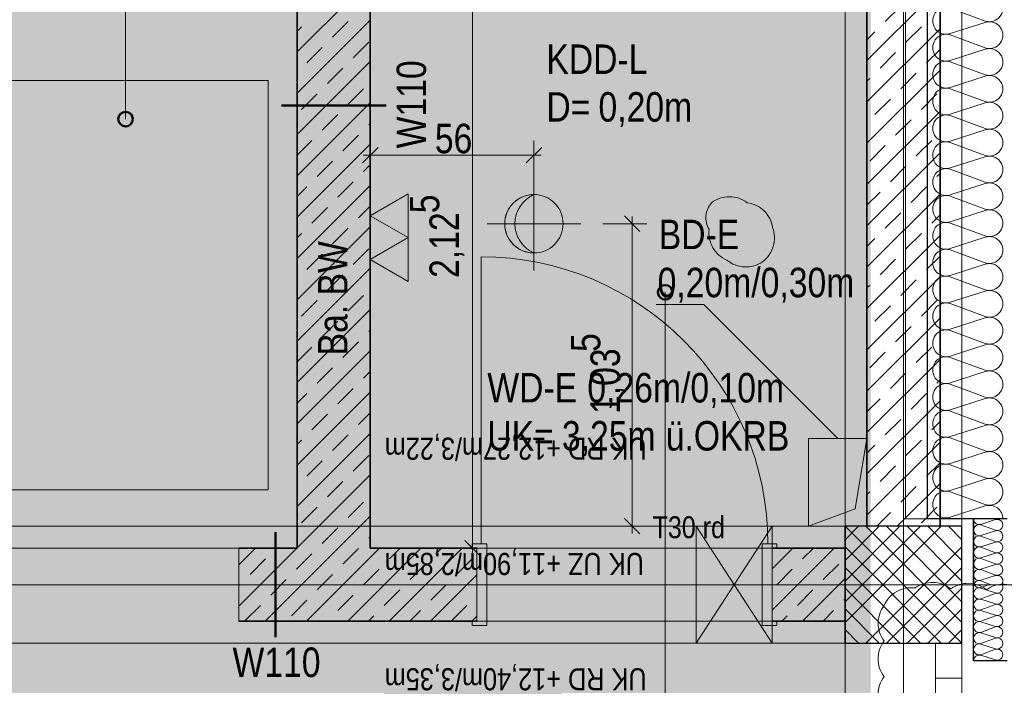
# Model space of a CAD drawing. Extents: x -743 to 300, y 62 to 1112.
# Tile 90 of 179: x -669 to -602, y 828 to 874. Entities that reach past the tile are written whole.
import ezdxf
from ezdxf.lldxf.tags import DXFTag

# ---------------------------------------------------------------- set-up
doc = ezdxf.new("R2010")
doc.units = 0
doc.layers.get('0').update_dxf_attribs({"lineweight": 13})
for name, color, linetype, lineweight, true_color in [('00 -Bauelemente -Stahlbeton', 7, 'Continuous', 9, 0xff7fe6), ('30 -33 Aussenwände- 3 Aussenstützen', 7, 'Continuous', 50, 0x0000dd), ('30 -33 Aussenwände- 7 Fassade_ Elemente', 7, 'Continuous', 9, 0x00aacc), ('30 -34 Innenwände- 1 tragend', 7, 'Continuous', 13, 0xdd0806), ('30 -34 Innenwände- 11 Durchbruch', 4, 'Continuous', 9, 0x00ffff), ('30 -34 Innenwände- 4 Türen_Fenster', 9, 'Continuous', 15, 0x808080), ('30 -35 Decken- 1 Konstruktion-Träger- Stahlbeton', 7, 'Continuous', 13, 0x33aa00), ('30 -35 Decken- 11 Bodendurchbruch', 7, 'Continuous', 15, 0x599559), ('30 -35 Decken- 11 Durchbruch', 5, 'Continuous', 15, 0x0000ff), ('60- 61 allgemeine Ausstattung- 1 Möbel', 9, 'Continuous', 9, 0x808080), ('70 -72 Beschriftung- 2 Beschriftung Bauteile', 7, 'Continuous', 9, 0x9999ff), ('70 -75 Raumstempel-2 Verweislinie', 3, 'Continuous', 9, 0x00ff00), ('70 -76 Bemaßung- 2 Allgemein', 9, 'Continuous', 5, 0x808080), ('70 -77 Revision- 2 Wolken', 7, 'Continuous', 18, 0x944cff), ('iwb_Layout BA_Markierung', 7, 'Continuous', 9, 0xbadcdc)]:
    doc.layers.add(name, color=color, linetype=linetype, lineweight=lineweight, true_color=true_color)
for name, color, linetype, lineweight in [('70 -71 Achsen- 1 Gebäudeachsen', 7, 'STRICHPUNKT2-A06CPV7LL0', 18), ('70 -75 Raumstempel- 3 Wandstempel', 7, 'Continuous', 50), ('Keine-A06CPV7KL0', 7, 'Continuous', 9)]:
    doc.layers.add(name, color=color, linetype=linetype, lineweight=lineweight)
doc.styles.get("Standard").update_dxf_attribs({"font": 'ARIALN.TTF'})
tags = doc.linetypes.add('fein_strichliert-A06CPV7JL0', pattern=[4, 1, -2, 1]).pattern_tags.tags
tags[8:9] = [DXFTag(74, 4), DXFTag(75, 0), DXFTag(340, '0'), DXFTag(46, 0.0), DXFTag(50, 0.0), DXFTag(44, 0.0), DXFTag(45, 0.0)]
tags[6:7] = [DXFTag(74, 4), DXFTag(75, 0), DXFTag(340, '0'), DXFTag(46, 0.0), DXFTag(50, 0.0), DXFTag(44, 0.0), DXFTag(45, 0.0)]
tags[4:5] = [DXFTag(74, 4), DXFTag(75, 0), DXFTag(340, '0'), DXFTag(46, 0.0), DXFTag(50, 0.0), DXFTag(44, 0.0), DXFTag(45, 0.0)]
tags = doc.linetypes.add('grob-A06CPV7GL0', pattern=[14, 3, -8, 3]).pattern_tags.tags
tags[8:9] = [DXFTag(74, 4), DXFTag(75, 0), DXFTag(340, '0'), DXFTag(46, 0.0), DXFTag(50, 0.0), DXFTag(44, 0.0), DXFTag(45, 0.0)]
tags[6:7] = [DXFTag(74, 4), DXFTag(75, 0), DXFTag(340, '0'), DXFTag(46, 0.0), DXFTag(50, 0.0), DXFTag(44, 0.0), DXFTag(45, 0.0)]
tags[4:5] = [DXFTag(74, 4), DXFTag(75, 0), DXFTag(340, '0'), DXFTag(46, 0.0), DXFTag(50, 0.0), DXFTag(44, 0.0), DXFTag(45, 0.0)]
tags = doc.linetypes.add('STRICHPUNKT2-A06CPV7LL0', pattern=[12.7, 6.35, -3.175, 0, -3.175]).pattern_tags.tags
tags[10:11] = [DXFTag(74, 4), DXFTag(75, 0), DXFTag(340, '0'), DXFTag(46, 0.0), DXFTag(50, 0.0), DXFTag(44, 0.0), DXFTag(45, 0.0)]
tags[8:9] = [DXFTag(74, 4), DXFTag(75, 0), DXFTag(340, '0'), DXFTag(46, 0.0), DXFTag(50, 0.0), DXFTag(44, 0.0), DXFTag(45, 0.0)]
tags[6:7] = [DXFTag(74, 4), DXFTag(75, 0), DXFTag(340, '0'), DXFTag(46, 0.0), DXFTag(50, 0.0), DXFTag(44, 0.0), DXFTag(45, 0.0)]
tags[4:5] = [DXFTag(74, 4), DXFTag(75, 0), DXFTag(340, '0'), DXFTag(46, 0.0), DXFTag(50, 0.0), DXFTag(44, 0.0), DXFTag(45, 0.0)]

# ---------------------------------------------------------------- blocks, each defined once
blk = doc.blocks.new('Polygon-A06CPV78L0')
at = {"color": 0, "linetype": 'ByBlock', "lineweight": -2, "ltscale": 0.13}
blk.add_solid([(-611.222, 86.203), (-682.362, 86.014), (-611.055, 1083.814), (-682.362, 1083.814)], dxfattribs=at)
blk = doc.blocks.new('Referenz-A06CPV7ML0')
at = {"layer": '30 -35 Decken- 11 Durchbruch', "linetype": 'Continuous', "ltscale": 0.15}
blk.add_hatch(color=0, dxfattribs=at).paths.add_polyline_path([(-634.152, 861.612), (-634.339, 861.518), (-634.517, 861.406), (-634.683, 861.278), (-634.836, 861.134), (-634.974, 860.977), (-635.097, 860.807), (-635.203, 860.626), (-635.291, 860.435), (-635.36, 860.237), (-635.41, 860.033), (-635.44, 859.826), (-635.45, 859.616), (-635.44, 859.407), (-635.41, 859.199), (-635.36, 858.995), (-635.291, 858.797), (-635.203, 858.607), (-635.097, 858.426), (-634.974, 858.256), (-634.836, 858.098), (-634.683, 857.954), (-634.517, 857.826), (-634.339, 857.715), (-634.152, 857.62), (-634.354, 857.63), (-634.554, 857.66), (-634.75, 857.711), (-634.94, 857.781), (-635.122, 857.87), (-635.294, 857.977), (-635.454, 858.1), (-635.601, 858.24), (-635.733, 858.393), (-635.849, 858.559), (-635.947, 858.736), (-636.027, 858.922), (-636.088, 859.115), (-636.129, 859.314), (-636.149, 859.515), (-636.149, 859.717), (-636.129, 859.919), (-636.088, 860.117), (-636.027, 860.31), (-635.947, 860.496), (-635.849, 860.673), (-635.733, 860.839), (-635.601, 860.993), (-635.454, 861.132), (-635.294, 861.256), (-635.122, 861.363), (-634.94, 861.452), (-634.75, 861.522), (-634.554, 861.572), (-634.354, 861.602)])
at = {"layer": '00 -Bauelemente -Stahlbeton', "color": 0, "linetype": 'Continuous', "ltscale": 0.13}
blk.add_line((-654.352, 832.412), (-654.352, 837.412), dxfattribs=at)
at = {"layer": '30 -33 Aussenwände- 3 Aussenstützen', "color": 0, "lineweight": 9}
for p, q in [((-612.852, 838.912), (-604.852, 830.912)), ((-606.266, 838.912), (-612.852, 832.326)), ((-607.68, 838.912), (-612.852, 833.741)), ((-609.095, 838.912), (-612.852, 835.155)), ((-610.509, 838.912), (-612.852, 836.569)), ((-611.923, 838.912), (-612.852, 837.983)), ((-611.438, 838.912), (-604.852, 832.326)), ((-610.023, 838.912), (-604.852, 833.741)), ((-608.609, 838.912), (-604.852, 835.155)), ((-607.195, 838.912), (-604.852, 836.569)), ((-605.781, 838.912), (-604.852, 837.983)), ((-612.852, 837.498), (-606.266, 830.912)), ((-604.852, 837.498), (-611.438, 830.912)), ((-612.852, 836.084), (-607.68, 830.912)), ((-604.852, 836.084), (-610.023, 830.912)), ((-608.852, 835.912), (-608.852, 833.912)), ((-612.852, 834.669), (-609.095, 830.912)), ((-609.852, 834.912), (-607.852, 834.912)), ((-604.852, 834.669), (-608.609, 830.912)), ((-612.852, 833.255), (-610.509, 830.912)), ((-604.852, 833.255), (-607.195, 830.912)), ((-612.852, 831.841), (-611.923, 830.912)), ((-604.852, 831.841), (-605.781, 830.912))]:
    blk.add_line(p, q, dxfattribs=at)
at = {"layer": '30 -33 Aussenwände- 3 Aussenstützen', "color": 0, "linetype": 'Continuous', "lineweight": 25, "ltscale": 0.25}
for p, q in [((-604.852, 838.912), (-612.852, 838.912)), ((-612.852, 838.912), (-612.852, 830.912)), ((-604.852, 830.912), (-604.852, 838.912)), ((-612.852, 830.912), (-604.852, 830.912))]:
    blk.add_line(p, q, dxfattribs=at)
at = {"layer": '30 -33 Aussenwände- 7 Fassade_ Elemente', "color": 0, "linetype": 'Continuous', "ltscale": 0.13}
for p, q in [((-608.712, 995.412), (-608.712, 839.412)), ((-605.652, 874.37), (-603.252, 873.483)), ((-603.252, 873.393), (-605.652, 872.621)), ((-605.652, 872.531), (-603.252, 871.644)), ((-603.252, 871.554), (-605.652, 870.783)), ((-605.652, 870.693), (-603.252, 869.806)), ((-603.252, 869.716), (-605.652, 868.944)), ((-605.652, 868.854), (-603.252, 867.967)), ((-603.252, 867.877), (-605.652, 867.106)), ((-605.652, 867.016), (-603.252, 866.129)), ((-603.252, 866.039), (-605.652, 865.267)), ((-605.652, 865.177), (-603.252, 864.29)), ((-603.252, 864.2), (-605.652, 863.429)), ((-605.652, 863.339), (-603.252, 862.451)), ((-603.252, 862.361), (-605.652, 861.59)), ((-605.652, 861.5), (-603.252, 860.613)), ((-603.252, 860.523), (-605.652, 859.752)), ((-605.652, 859.662), (-603.252, 858.774)), ((-603.252, 858.684), (-605.652, 857.913)), ((-605.652, 857.823), (-603.252, 856.936)), ((-603.252, 856.846), (-605.652, 856.075)), ((-605.652, 855.985), (-603.252, 855.097)), ((-603.252, 855.007), (-605.652, 854.236)), ((-605.652, 854.146), (-603.252, 853.259)), ((-603.252, 853.169), (-605.652, 852.398)), ((-605.652, 852.308), (-603.252, 851.42)), ((-603.252, 851.33), (-605.652, 850.559)), ((-605.652, 850.469), (-603.252, 849.582)), ((-603.252, 849.492), (-605.652, 848.72)), ((-605.652, 848.63), (-603.252, 847.743)), ((-603.252, 847.653), (-605.652, 846.882)), ((-605.652, 846.792), (-603.252, 845.905)), ((-603.252, 845.815), (-605.652, 845.043)), ((-605.652, 844.953), (-603.252, 844.066)), ((-603.252, 843.976), (-605.652, 843.205)), ((-605.652, 843.115), (-603.252, 842.228)), ((-605.652, 843.115), (-603.252, 842.228)), ((-603.252, 842.138), (-605.652, 841.366)), ((-603.252, 842.138), (-605.652, 841.366)), ((-605.652, 841.276), (-603.252, 840.389)), ((-603.252, 840.299), (-605.652, 839.528)), ((-608.712, 839.412), (-601.752, 839.412)), ((-603.552, 839.042), (-602.552, 839.364)), ((-602.552, 838.635), (-603.552, 839.005)), ((-603.552, 838.276), (-602.552, 838.598)), ((-603.552, 838.276), (-602.552, 838.598)), ((-602.552, 837.869), (-603.552, 838.239)), ((-602.552, 837.869), (-603.552, 838.239)), ((-603.552, 837.51), (-602.552, 837.832)), ((-602.552, 837.103), (-603.552, 837.473)), ((-603.552, 836.744), (-602.552, 837.066)), ((-603.552, 836.744), (-602.552, 837.066)), ((-602.552, 836.337), (-603.552, 836.707)), ((-602.552, 836.337), (-603.552, 836.707)), ((-608.852, 833.912), (-608.852, 835.912)), ((-608.852, 833.912), (-608.852, 835.912)), ((-603.552, 835.978), (-602.552, 836.3)), ((-603.552, 835.978), (-602.552, 836.3)), ((-602.552, 835.571), (-603.552, 835.941)), ((-603.552, 835.212), (-602.552, 835.534)), ((-603.552, 835.175), (-602.841, 834.912)), ((-607.852, 834.912), (-609.852, 834.912)), ((-607.852, 834.912), (-609.852, 834.912)), ((-603.552, 834.716), (-603.02, 834.912)), ((-603.552, 834.678), (-602.552, 834.357)), ((-602.552, 834.319), (-603.552, 833.949)), ((-603.552, 833.912), (-602.552, 833.591)), ((-602.552, 833.553), (-603.552, 833.183)), ((-603.552, 833.146), (-602.552, 832.825)), ((-602.552, 832.787), (-603.552, 832.417)), ((-603.552, 832.38), (-602.552, 832.058)), ((-602.552, 832.021), (-603.552, 831.651)), ((-603.552, 831.614), (-602.552, 831.292)), ((-602.552, 831.255), (-603.552, 830.885)), ((-603.552, 830.848), (-602.552, 830.526)), ((-602.552, 830.489), (-603.552, 830.119)), ((-603.552, 830.082), (-602.552, 829.76))]:
    blk.add_line(p, q, dxfattribs=at)
at = {"layer": '30 -33 Aussenwände- 7 Fassade_ Elemente', "color": 0, "linetype": 'Continuous', "lineweight": 25, "ltscale": 0.25}
for p, q in [((-607.212, 839.412), (-607.212, 995.412)), ((-604.052, 839.412), (-607.212, 839.412)), ((-604.052, 834.912), (-604.052, 839.412)), ((-601.752, 839.412), (-604.052, 839.412)), ((-604.052, 839.412), (-604.052, 834.912)), ((-604.052, 829.712), (-604.052, 834.912)), ((-601.752, 829.712), (-604.052, 829.712))]:
    blk.add_line(p, q, dxfattribs=at)
at = {"layer": '30 -33 Aussenwände- 7 Fassade_ Elemente', "color": 0, "linetype": 'Continuous', "lineweight": 18, "ltscale": 0.18}
for p, q in [((-606.652, 830.912), (-606.652, 828.512)), ((-604.852, 830.912), (-606.652, 830.912)), ((-604.852, 828.512), (-604.852, 830.912)), ((-606.652, 828.512), (-606.652, 826.837)), ((-604.852, 828.512), (-606.652, 828.512)), ((-604.852, 826.837), (-604.852, 828.512))]:
    blk.add_line(p, q, dxfattribs=at)
at = {"layer": '30 -33 Aussenwände- 7 Fassade_ Elemente', "color": 0, "linetype": 'Continuous', "ltscale": 0.13}
for centre, major_axis, end_param in [((-602.97, 874.357), (-0.282, -0.874), 3.764652), ((-605.934, 873.496), (0.282, 0.874), 3.765224), ((-602.97, 872.518), (-0.282, -0.874), 3.764652), ((-605.934, 871.657), (0.282, 0.874), 3.765224), ((-602.97, 870.68), (-0.282, -0.874), 3.764652), ((-605.934, 869.819), (0.282, 0.874), 3.765224), ((-602.97, 868.841), (-0.282, -0.874), 3.764652), ((-605.934, 867.98), (0.282, 0.874), 3.765224), ((-602.97, 867.003), (-0.282, -0.874), 3.764652), ((-605.934, 866.141), (0.282, 0.874), 3.765224), ((-602.97, 865.164), (-0.282, -0.874), 3.764652), ((-605.934, 864.303), (0.282, 0.874), 3.765224), ((-602.97, 863.326), (-0.282, -0.874), 3.764652), ((-605.934, 862.464), (0.282, 0.874), 3.765224), ((-602.97, 861.487), (-0.282, -0.874), 3.764652), ((-605.934, 860.626), (0.282, 0.874), 3.765224), ((-602.97, 859.649), (-0.282, -0.874), 3.764652), ((-605.934, 858.787), (0.282, 0.874), 3.765224), ((-602.97, 857.81), (-0.282, -0.874), 3.764652), ((-605.934, 856.949), (0.282, 0.874), 3.765224), ((-602.97, 855.972), (-0.282, -0.874), 3.764652), ((-605.934, 855.11), (0.282, 0.874), 3.765224), ((-602.97, 854.133), (-0.282, -0.874), 3.764652), ((-605.934, 853.272), (0.282, 0.874), 3.765224), ((-602.97, 852.295), (-0.282, -0.874), 3.764652), ((-605.934, 851.433), (0.282, 0.874), 3.765224), ((-602.97, 850.456), (-0.282, -0.874), 3.764652), ((-605.934, 849.595), (0.282, 0.874), 3.765224), ((-602.97, 848.618), (-0.282, -0.874), 3.764652), ((-605.934, 847.756), (0.282, 0.874), 3.765224), ((-602.97, 846.779), (-0.282, -0.874), 3.764652), ((-605.934, 845.918), (0.282, 0.874), 3.765224), ((-602.97, 844.94), (-0.282, -0.874), 3.764652), ((-605.934, 844.079), (0.282, 0.874), 3.765224), ((-602.97, 843.102), (-0.282, -0.874), 3.764652), ((-602.97, 843.102), (-0.282, -0.874), 3.764652), ((-605.934, 842.241), (0.282, 0.874), 3.765224), ((-605.934, 842.241), (0.282, 0.874), 3.765224), ((-602.97, 841.263), (-0.282, -0.874), 3.764652), ((-602.97, 841.263), (-0.282, -0.874), 3.764652), ((-605.934, 840.402), (0.282, 0.874), 3.765224), ((-602.97, 839.425), (0.918, -0.013), 1.896254), ((-603.669, 839.407), (-0.383, 0.005), 1.896254), ((-602.434, 839), (-0.117, -0.364), 3.765224), ((-603.669, 838.641), (0.117, 0.364), 3.764652), ((-603.669, 838.641), (0.117, 0.364), 3.764652), ((-602.434, 838.234), (-0.117, -0.364), 3.765224), ((-602.434, 838.234), (-0.117, -0.364), 3.765224), ((-603.669, 837.875), (0.117, 0.364), 3.764652), ((-603.669, 837.875), (0.117, 0.364), 3.764652), ((-602.434, 837.467), (-0.117, -0.364), 3.765224), ((-603.669, 837.109), (0.117, 0.364), 3.764652), ((-603.669, 837.109), (-0.31, 0.225), 1.254884), ((-603.669, 837.109), (0.117, 0.364), 1.254884), ((-603.669, 836.343), (0.117, 0.364), 3.764652), ((-603.669, 836.343), (-0.31, 0.225), 1.254884), ((-603.669, 837.109), (-0.31, -0.225), 1.254884), ((-603.669, 836.343), (0.117, 0.364), 1.254884), ((-602.434, 836.701), (-0.117, -0.364), 3.765224), ((-602.434, 836.701), (0.31, 0.225), 1.255075), ((-602.434, 836.701), (0.31, -0.225), 1.255075), ((-603.669, 836.343), (-0.31, -0.225), 1.254884), ((-603.669, 835.576), (0.117, 0.364), 1.254884), ((-602.434, 836.701), (-0.117, -0.364), 1.255075), ((-602.434, 835.935), (-0.117, -0.364), 3.765224), ((-602.434, 835.935), (0.31, 0.225), 1.255075), ((-602.434, 835.935), (0.31, -0.225), 1.255075), ((-603.669, 835.576), (-0.31, 0.225), 1.254884), ((-603.669, 834.81), (0.117, 0.364), 1.613483), ((-603.669, 835.576), (-0.31, -0.225), 1.254884), ((-602.434, 835.935), (-0.117, -0.364), 1.255075), ((-602.434, 835.169), (0.283, -0.257), 2.619647), ((-603.669, 834.314), (-0.31, 0.225), 1.254884), ((-603.669, 835.08), (-0.344, -0.168), 1.428714), ((-603.669, 834.314), (0.117, 0.364), 1.254884), ((-602.434, 834.721), (-0.117, -0.364), 2.405647), ((-603.669, 833.548), (0.117, 0.364), 3.764652), ((-603.669, 834.314), (-0.31, -0.225), 1.254884), ((-603.669, 833.548), (0.117, 0.364), 1.254884), ((-602.434, 833.955), (-0.117, -0.364), 3.765224), ((-602.434, 833.955), (0.31, 0.225), 1.255075), ((-602.434, 833.955), (0.31, -0.225), 1.255075), ((-603.669, 833.548), (-0.31, 0.225), 1.254884), ((-603.669, 832.782), (0.117, 0.364), 3.764652), ((-603.669, 833.548), (-0.31, -0.225), 1.254884), ((-603.669, 832.782), (0.117, 0.364), 1.254884), ((-602.434, 833.955), (-0.117, -0.364), 1.255075), ((-602.434, 833.189), (-0.117, -0.364), 3.765224), ((-602.434, 833.189), (0.31, 0.225), 1.255075), ((-602.434, 833.189), (0.31, -0.225), 1.255075), ((-603.669, 832.782), (-0.31, 0.225), 1.254884), ((-603.669, 832.782), (-0.31, -0.225), 1.254884), ((-602.434, 833.189), (-0.117, -0.364), 1.255075), ((-602.434, 832.423), (-0.117, -0.364), 3.765224), ((-603.669, 832.016), (0.117, 0.364), 3.764652), ((-602.434, 831.657), (-0.117, -0.364), 3.765224), ((-603.669, 831.25), (0.117, 0.364), 3.764652), ((-602.434, 830.891), (-0.117, -0.364), 3.765224), ((-603.669, 830.483), (0.117, 0.364), 3.764652), ((-602.434, 830.125), (-0.117, -0.364), 3.765224), ((-603.669, 829.717), (0.117, 0.364), 1.896254)]:
    blk.add_ellipse(centre, major_axis=major_axis, ratio=1, start_param=0, end_param=end_param, dxfattribs=at)
at = {"layer": '30 -34 Innenwände- 1 tragend', "color": 0, "lineweight": 35}
for p, q in [((-611.352, 995.912), (-611.352, 838.912)), ((-606.352, 995.912), (-606.352, 838.912)), ((-645.352, 879.912), (-645.352, 837.412)), ((-650.352, 874.912), (-650.352, 837.412)), ((-654.352, 837.412), (-650.352, 837.412)), ((-645.352, 837.412), (-638.052, 837.412)), ((-617.852, 837.412), (-612.852, 837.412)), ((-654.352, 832.412), (-638.052, 832.412)), ((-617.852, 832.412), (-612.852, 832.412))]:
    blk.add_line(p, q, dxfattribs=at)
at = {"layer": '30 -34 Innenwände- 1 tragend', "color": 0, "linetype": 'Continuous', "lineweight": -2, "ltscale": 0.13}
for p, q in [((-611.352, 995.912), (-611.352, 838.912)), ((-606.352, 995.912), (-606.352, 838.912)), ((-645.352, 879.912), (-645.352, 837.412)), ((-650.352, 874.912), (-650.352, 837.412)), ((-654.352, 837.412), (-650.352, 837.412)), ((-654.352, 832.412), (-654.352, 837.412)), ((-645.352, 837.412), (-638.052, 837.412)), ((-638.052, 837.412), (-638.372, 837.412)), ((-617.852, 837.412), (-612.852, 837.412)), ((-617.852, 837.412), (-617.532, 837.412)), ((-612.852, 832.412), (-612.852, 837.412)), ((-654.352, 832.412), (-638.052, 832.412)), ((-638.052, 832.412), (-638.372, 832.412)), ((-617.852, 832.412), (-612.852, 832.412)), ((-617.852, 832.412), (-617.532, 832.412))]:
    blk.add_line(p, q, dxfattribs=at)
at = {"layer": '30 -34 Innenwände- 1 tragend', "color": 0, "lineweight": 9}
for p, q in [((-650.352, 871.374), (-645.352, 876.374)), ((-650.352, 871.374), (-645.352, 876.374)), ((-611.352, 870.776), (-606.352, 875.776)), ((-611.352, 870.776), (-606.352, 875.776)), ((-610.1, 873.442), (-609.04, 874.503)), ((-610.1, 873.442), (-609.04, 874.503)), ((-650.352, 868.546), (-645.352, 873.546)), ((-650.352, 868.546), (-645.352, 873.546)), ((-650.352, 872.788), (-650.052, 873.088)), ((-650.352, 872.788), (-650.052, 873.088)), ((-647.931, 872.381), (-646.87, 873.442)), ((-647.931, 872.381), (-646.87, 873.442)), ((-611.352, 867.948), (-606.352, 872.948)), ((-611.352, 867.948), (-606.352, 872.948)), ((-608.686, 872.028), (-607.626, 873.088)), ((-608.686, 872.028), (-607.626, 873.088)), ((-611.352, 872.19), (-610.808, 872.735)), ((-611.352, 872.19), (-610.808, 872.735)), ((-649.698, 870.614), (-648.638, 871.674)), ((-649.698, 870.614), (-648.638, 871.674)), ((-646.516, 870.967), (-645.456, 872.028)), ((-646.516, 870.967), (-645.456, 872.028)), ((-610.454, 870.26), (-609.393, 871.321)), ((-610.454, 870.26), (-609.393, 871.321)), ((-607.272, 870.614), (-606.352, 871.534)), ((-607.272, 870.614), (-606.352, 871.534)), ((-650.352, 865.717), (-645.352, 870.717)), ((-650.352, 865.717), (-645.352, 870.717)), ((-648.284, 869.199), (-647.224, 870.26)), ((-648.284, 869.199), (-647.224, 870.26)), ((-611.352, 865.119), (-606.352, 870.119)), ((-611.352, 865.119), (-606.352, 870.119)), ((-611.352, 869.362), (-611.161, 869.553)), ((-611.352, 869.362), (-611.161, 869.553)), ((-609.04, 868.846), (-607.979, 869.906)), ((-609.04, 868.846), (-607.979, 869.906)), ((-646.87, 867.785), (-645.809, 868.846)), ((-646.87, 867.785), (-645.809, 868.846)), ((-650.052, 867.432), (-648.991, 868.492)), ((-650.052, 867.432), (-648.991, 868.492)), ((-607.626, 867.432), (-606.565, 868.492)), ((-607.626, 867.432), (-606.565, 868.492)), ((-650.352, 862.889), (-645.352, 867.889)), ((-650.352, 862.889), (-645.352, 867.889)), ((-610.808, 867.078), (-609.747, 868.139)), ((-610.808, 867.078), (-609.747, 868.139)), ((-648.638, 866.017), (-647.577, 867.078)), ((-648.638, 866.017), (-647.577, 867.078)), ((-611.352, 862.291), (-606.352, 867.291)), ((-611.352, 862.291), (-606.352, 867.291)), ((-645.456, 866.371), (-645.352, 866.475)), ((-645.456, 866.371), (-645.352, 866.475)), ((-609.393, 865.664), (-608.333, 866.724)), ((-609.393, 865.664), (-608.333, 866.724)), ((-647.224, 864.603), (-646.163, 865.664)), ((-647.224, 864.603), (-646.163, 865.664)), ((-650.352, 864.303), (-649.345, 865.31)), ((-650.352, 864.303), (-649.345, 865.31)), ((-650.352, 860.061), (-645.352, 865.061)), ((-650.352, 860.061), (-645.352, 865.061)), ((-611.161, 863.896), (-610.1, 864.957)), ((-611.161, 863.896), (-610.1, 864.957)), ((-607.979, 864.25), (-606.918, 865.31)), ((-607.979, 864.25), (-606.918, 865.31)), ((-611.352, 859.463), (-606.352, 864.463)), ((-611.352, 859.463), (-606.352, 864.463)), ((-648.991, 862.835), (-647.931, 863.896)), ((-648.991, 862.835), (-647.931, 863.896)), ((-645.809, 863.189), (-645.352, 863.646)), ((-645.809, 863.189), (-645.352, 863.646)), ((-609.747, 862.482), (-608.686, 863.542)), ((-609.747, 862.482), (-608.686, 863.542)), ((-606.565, 862.835), (-606.352, 863.048)), ((-606.565, 862.835), (-606.352, 863.048)), ((-650.352, 857.232), (-645.352, 862.232)), ((-650.352, 857.232), (-645.352, 862.232)), ((-650.352, 861.475), (-649.698, 862.128)), ((-650.352, 861.475), (-649.698, 862.128)), ((-647.577, 861.421), (-646.516, 862.482)), ((-647.577, 861.421), (-646.516, 862.482)), ((-608.333, 861.068), (-607.272, 862.128)), ((-608.333, 861.068), (-607.272, 862.128)), ((-611.352, 860.877), (-610.454, 861.775)), ((-611.352, 860.877), (-610.454, 861.775)), ((-611.352, 856.634), (-606.352, 861.634)), ((-611.352, 856.634), (-606.352, 861.634)), ((-646.163, 860.007), (-645.352, 860.818)), ((-646.163, 860.007), (-645.352, 860.818)), ((-649.345, 859.653), (-648.284, 860.714)), ((-649.345, 859.653), (-648.284, 860.714)), ((-610.1, 859.3), (-609.04, 860.36)), ((-610.1, 859.3), (-609.04, 860.36)), ((-606.918, 859.653), (-606.352, 860.22)), ((-606.918, 859.653), (-606.352, 860.22)), ((-650.352, 854.404), (-645.352, 859.404)), ((-650.352, 854.404), (-645.352, 859.404)), ((-650.352, 858.646), (-650.052, 858.946)), ((-650.352, 858.646), (-650.052, 858.946)), ((-647.931, 858.239), (-646.87, 859.3)), ((-647.931, 858.239), (-646.87, 859.3)), ((-611.352, 853.806), (-606.352, 858.806)), ((-611.352, 853.806), (-606.352, 858.806)), ((-608.686, 857.886), (-607.626, 858.946)), ((-608.686, 857.886), (-607.626, 858.946)), ((-611.352, 858.048), (-610.808, 858.593)), ((-611.352, 858.048), (-610.808, 858.593)), ((-649.698, 856.471), (-648.638, 857.532)), ((-649.698, 856.471), (-648.638, 857.532)), ((-646.516, 856.825), (-645.456, 857.886)), ((-646.516, 856.825), (-645.456, 857.886)), ((-607.272, 856.471), (-606.352, 857.392)), ((-607.272, 856.471), (-606.352, 857.392)), ((-610.454, 856.118), (-609.393, 857.178)), ((-610.454, 856.118), (-609.393, 857.178)), ((-650.352, 851.575), (-645.352, 856.575)), ((-650.352, 851.575), (-645.352, 856.575)), ((-648.284, 855.057), (-647.224, 856.118)), ((-648.284, 855.057), (-647.224, 856.118)), ((-611.352, 850.977), (-606.352, 855.977)), ((-611.352, 850.977), (-606.352, 855.977)), ((-611.352, 855.22), (-611.161, 855.411)), ((-611.352, 855.22), (-611.161, 855.411)), ((-609.04, 854.704), (-607.979, 855.764)), ((-609.04, 854.704), (-607.979, 855.764)), ((-646.87, 853.643), (-645.809, 854.704)), ((-646.87, 853.643), (-645.809, 854.704)), ((-650.052, 853.289), (-648.991, 854.35)), ((-650.052, 853.289), (-648.991, 854.35)), ((-607.626, 853.289), (-606.565, 854.35)), ((-607.626, 853.289), (-606.565, 854.35)), ((-650.352, 848.747), (-645.352, 853.747)), ((-650.352, 848.747), (-645.352, 853.747)), ((-610.808, 852.936), (-609.747, 853.997)), ((-610.808, 852.936), (-609.747, 853.997)), ((-648.638, 851.875), (-647.577, 852.936)), ((-648.638, 851.875), (-647.577, 852.936)), ((-611.352, 848.149), (-606.352, 853.149)), ((-611.352, 848.149), (-606.352, 853.149)), ((-645.456, 852.229), (-645.352, 852.333)), ((-645.456, 852.229), (-645.352, 852.333)), ((-609.393, 851.522), (-608.333, 852.582)), ((-609.393, 851.522), (-608.333, 852.582)), ((-647.224, 850.461), (-646.163, 851.522)), ((-647.224, 850.461), (-646.163, 851.522)), ((-650.352, 850.161), (-649.345, 851.168)), ((-650.352, 850.161), (-649.345, 851.168)), ((-650.352, 845.918), (-645.352, 850.918)), ((-650.352, 845.918), (-645.352, 850.918)), ((-611.161, 849.754), (-610.1, 850.815)), ((-611.161, 849.754), (-610.1, 850.815)), ((-607.979, 850.107), (-606.918, 851.168)), ((-607.979, 850.107), (-606.918, 851.168)), ((-611.352, 845.32), (-606.352, 850.32)), ((-611.352, 845.32), (-606.352, 850.32)), ((-648.991, 848.693), (-647.931, 849.754)), ((-648.991, 848.693), (-647.931, 849.754)), ((-645.809, 849.047), (-645.352, 849.504)), ((-645.809, 849.047), (-645.352, 849.504)), ((-609.747, 848.34), (-608.686, 849.4)), ((-609.747, 848.34), (-608.686, 849.4)), ((-606.565, 848.693), (-606.352, 848.906)), ((-606.565, 848.693), (-606.352, 848.906)), ((-650.352, 843.09), (-645.352, 848.09)), ((-650.352, 843.09), (-645.352, 848.09)), ((-650.352, 847.333), (-649.698, 847.986)), ((-650.352, 847.333), (-649.698, 847.986)), ((-647.577, 847.279), (-646.516, 848.34)), ((-647.577, 847.279), (-646.516, 848.34)), ((-608.333, 846.925), (-607.272, 847.986)), ((-608.333, 846.925), (-607.272, 847.986)), ((-611.352, 846.735), (-610.454, 847.633)), ((-611.352, 846.735), (-610.454, 847.633)), ((-611.352, 842.492), (-606.352, 847.492)), ((-611.352, 842.492), (-606.352, 847.492)), ((-646.163, 845.865), (-645.352, 846.676)), ((-646.163, 845.865), (-645.352, 846.676)), ((-649.345, 845.511), (-648.284, 846.572)), ((-649.345, 845.511), (-648.284, 846.572)), ((-610.1, 845.158), (-609.04, 846.218)), ((-610.1, 845.158), (-609.04, 846.218)), ((-606.918, 845.511), (-606.352, 846.078)), ((-606.918, 845.511), (-606.352, 846.078)), ((-650.352, 840.262), (-645.352, 845.262)), ((-650.352, 840.262), (-645.352, 845.262)), ((-650.352, 844.504), (-650.052, 844.804)), ((-650.352, 844.504), (-650.052, 844.804)), ((-647.931, 844.097), (-646.87, 845.158)), ((-647.931, 844.097), (-646.87, 845.158)), ((-611.352, 839.664), (-606.352, 844.664)), ((-611.352, 839.664), (-606.352, 844.664)), ((-608.686, 843.743), (-607.626, 844.804)), ((-608.686, 843.743), (-607.626, 844.804)), ((-611.352, 843.906), (-610.808, 844.451)), ((-611.352, 843.906), (-610.808, 844.451)), ((-649.698, 842.329), (-648.638, 843.39)), ((-649.698, 842.329), (-648.638, 843.39)), ((-646.516, 842.683), (-645.456, 843.743)), ((-646.516, 842.683), (-645.456, 843.743)), ((-607.272, 842.329), (-606.352, 843.249)), ((-607.272, 842.329), (-606.352, 843.249)), ((-610.454, 841.976), (-609.393, 843.036)), ((-610.454, 841.976), (-609.393, 843.036)), ((-650.352, 837.433), (-645.352, 842.433)), ((-650.352, 837.433), (-645.352, 842.433)), ((-648.284, 840.915), (-647.224, 841.976)), ((-648.284, 840.915), (-647.224, 841.976)), ((-611.352, 841.078), (-611.161, 841.269)), ((-611.352, 841.078), (-611.161, 841.269)), ((-609.275, 838.912), (-606.352, 841.835)), ((-609.275, 838.912), (-606.352, 841.835)), ((-609.04, 840.561), (-607.979, 841.622)), ((-609.04, 840.561), (-607.979, 841.622)), ((-646.87, 839.501), (-645.809, 840.561)), ((-646.87, 839.501), (-645.809, 840.561)), ((-650.052, 839.147), (-648.991, 840.208)), ((-650.052, 839.147), (-648.991, 840.208)), ((-607.626, 839.147), (-606.565, 840.208)), ((-607.626, 839.147), (-606.565, 840.208)), ((-647.545, 837.412), (-645.352, 839.605)), ((-647.545, 837.412), (-645.352, 839.605)), ((-610.689, 838.912), (-609.747, 839.854)), ((-610.689, 838.912), (-609.747, 839.854)), ((-648.638, 837.733), (-647.577, 838.794)), ((-648.638, 837.733), (-647.577, 838.794)), ((-606.447, 838.912), (-606.352, 839.007)), ((-606.447, 838.912), (-606.352, 839.007)), ((-645.456, 838.087), (-645.352, 838.19)), ((-645.456, 838.087), (-645.352, 838.19)), ((-654.352, 836.262), (-653.201, 837.412)), ((-654.352, 833.433), (-650.373, 837.412)), ((-654.352, 836.262), (-653.201, 837.412)), ((-654.352, 833.433), (-650.373, 837.412)), ((-652.545, 832.412), (-647.545, 837.412)), ((-652.545, 832.412), (-647.545, 837.412)), ((-651.82, 837.379), (-651.787, 837.412)), ((-651.82, 837.379), (-651.787, 837.412)), ((-649.716, 832.412), (-644.716, 837.412)), ((-649.716, 832.412), (-644.716, 837.412)), ((-647.224, 836.319), (-646.163, 837.379)), ((-647.224, 836.319), (-646.163, 837.379)), ((-646.888, 832.412), (-641.888, 837.412)), ((-646.888, 832.412), (-641.888, 837.412)), ((-644.059, 832.412), (-639.059, 837.412)), ((-644.059, 832.412), (-639.059, 837.412)), ((-644.042, 836.672), (-643.302, 837.412)), ((-644.042, 836.672), (-643.302, 837.412)), ((-640.86, 837.026), (-640.473, 837.412)), ((-640.86, 837.026), (-640.473, 837.412)), ((-617.852, 835.992), (-616.432, 837.412)), ((-617.852, 833.164), (-613.603, 837.412)), ((-617.852, 835.992), (-616.432, 837.412)), ((-617.852, 833.164), (-613.603, 837.412)), ((-615.757, 836.672), (-615.018, 837.412)), ((-615.757, 836.672), (-615.018, 837.412)), ((-653.588, 835.612), (-652.527, 836.672)), ((-653.588, 835.612), (-652.527, 836.672)), ((-650.406, 835.965), (-649.345, 837.026)), ((-650.406, 835.965), (-649.345, 837.026)), ((-639.445, 835.612), (-638.385, 836.672)), ((-639.445, 835.612), (-638.385, 836.672)), ((-645.809, 834.905), (-644.749, 835.965)), ((-645.809, 834.905), (-644.749, 835.965)), ((-642.627, 835.258), (-641.567, 836.319)), ((-642.627, 835.258), (-641.567, 836.319)), ((-617.525, 834.905), (-616.464, 835.965)), ((-617.525, 834.905), (-616.464, 835.965)), ((-614.343, 835.258), (-613.282, 836.319)), ((-614.343, 835.258), (-613.282, 836.319)), ((-652.173, 834.198), (-651.113, 835.258)), ((-652.173, 834.198), (-651.113, 835.258)), ((-648.991, 834.551), (-647.931, 835.612)), ((-648.991, 834.551), (-647.931, 835.612)), ((-641.231, 832.412), (-638.052, 835.591)), ((-641.231, 832.412), (-638.052, 835.591)), ((-615.775, 832.412), (-612.852, 835.335)), ((-615.775, 832.412), (-612.852, 835.335)), ((-654.352, 834.847), (-654.295, 834.905)), ((-654.352, 834.847), (-654.295, 834.905)), ((-644.395, 833.49), (-643.334, 834.551)), ((-644.395, 833.49), (-643.334, 834.551)), ((-641.213, 833.844), (-640.152, 834.905)), ((-641.213, 833.844), (-640.152, 834.905)), ((-616.111, 833.49), (-615.05, 834.551)), ((-616.111, 833.49), (-615.05, 834.551)), ((-650.759, 832.783), (-649.698, 833.844)), ((-650.759, 832.783), (-649.698, 833.844)), ((-647.577, 833.137), (-646.516, 834.198)), ((-647.577, 833.137), (-646.516, 834.198)), ((-612.929, 833.844), (-612.852, 833.921)), ((-612.929, 833.844), (-612.852, 833.921)), ((-653.941, 832.43), (-652.88, 833.49)), ((-653.941, 832.43), (-652.88, 833.49)), ((-642.645, 832.412), (-641.92, 833.137)), ((-642.645, 832.412), (-641.92, 833.137)), ((-639.799, 832.43), (-638.738, 833.49)), ((-639.799, 832.43), (-638.738, 833.49)), ((-614.361, 832.412), (-613.636, 833.137)), ((-614.361, 832.412), (-613.636, 833.137)), ((-645.473, 832.412), (-645.102, 832.783)), ((-645.473, 832.412), (-645.102, 832.783)), ((-638.402, 832.412), (-638.052, 832.763)), ((-638.402, 832.412), (-638.052, 832.763)), ((-617.189, 832.412), (-616.818, 832.783)), ((-617.189, 832.412), (-616.818, 832.783)), ((-612.947, 832.412), (-612.852, 832.507)), ((-612.947, 832.412), (-612.852, 832.507)), ((-648.302, 832.412), (-648.284, 832.43)), ((-648.302, 832.412), (-648.284, 832.43))]:
    blk.add_line(p, q, dxfattribs=at)
at = {"layer": '30 -34 Innenwände- 11 Durchbruch', "color": 0, "linetype": 'Continuous', "ltscale": 0.13}
for p, q in [((-623.052, 838.912), (-617.852, 838.912)), ((-617.852, 838.912), (-623.052, 830.912)), ((-617.852, 830.912), (-623.052, 838.912)), ((-623.052, 830.912), (-623.052, 838.912)), ((-623.052, 838.912), (-617.852, 830.912)), ((-617.852, 838.912), (-623.052, 830.912)), ((-617.852, 830.912), (-617.852, 838.912)), ((-623.052, 830.912), (-617.852, 830.912))]:
    blk.add_line(p, q, dxfattribs=at)
at = {"layer": '30 -34 Innenwände- 11 Durchbruch', "color": 0, "lineweight": 0}
for points in [[(-623.052, 830.912), (-623.052, 838.912), (-620.452, 834.912)], [(-617.852, 830.912), (-620.452, 834.912), (-617.852, 838.912)]]:
    blk.add_solid(points, dxfattribs=at)
at = {"layer": '30 -34 Innenwände- 4 Türen_Fenster', "color": 0, "linetype": 'fein_strichliert-A06CPV7JL0', "ltscale": 0.15}
blk.add_line((-637.772, 837.712), (-637.772, 857.352), dxfattribs=at)
at = {"layer": '30 -34 Innenwände- 4 Türen_Fenster', "color": 0, "linetype": 'Continuous', "ltscale": 0.15}
for p, q in [((-674.352, 837.412), (-654.352, 837.412)), ((-637.772, 837.712), (-638.372, 837.712)), ((-638.372, 837.712), (-638.372, 837.412)), ((-638.372, 837.412), (-638.052, 837.412)), ((-638.052, 837.412), (-638.052, 832.412)), ((-637.372, 837.712), (-637.772, 837.712)), ((-637.372, 832.112), (-637.372, 837.712)), ((-618.532, 832.112), (-618.532, 837.712)), ((-618.532, 837.712), (-618.132, 837.712)), ((-618.132, 837.712), (-617.532, 837.712)), ((-617.532, 837.412), (-617.852, 837.412)), ((-617.852, 837.412), (-617.852, 832.412)), ((-617.532, 837.712), (-617.532, 837.412)), ((-638.372, 832.412), (-638.372, 832.112)), ((-638.052, 832.412), (-638.372, 832.412)), ((-638.372, 832.112), (-637.372, 832.112)), ((-617.532, 832.112), (-618.532, 832.112)), ((-617.852, 832.412), (-617.532, 832.412)), ((-617.532, 832.412), (-617.532, 832.112))]:
    blk.add_line(p, q, dxfattribs=at)
at = {"layer": '30 -34 Innenwände- 4 Türen_Fenster', "color": 0, "linetype": 'grob-A06CPV7GL0', "ltscale": 0.15}
for p, q in [((-638.052, 837.412), (-617.852, 837.412)), ((-638.052, 832.412), (-617.852, 832.412))]:
    blk.add_line(p, q, dxfattribs=at)
at = {"layer": '30 -34 Innenwände- 4 Türen_Fenster', "color": 0, "linetype": 'fein_strichliert-A06CPV7JL0', "ltscale": 0.15}
blk.add_ellipse((-637.772, 837.712), major_axis=(19.64, 0), ratio=1, start_param=0, end_param=1.570796, dxfattribs=at)
at = {"layer": '30 -35 Decken- 1 Konstruktion-Träger- Stahlbeton', "color": 0, "linetype": 'grob-A06CPV7GL0', "lineweight": -2, "ltscale": 0.13}
for p, q in [((-612.852, 995.912), (-612.852, 778.912)), ((-604.852, 995.912), (-604.852, 778.912)), ((-682.489, 838.912), (-612.852, 838.912)), ((-682.489, 830.912), (-612.852, 830.912))]:
    blk.add_line(p, q, dxfattribs=at)
at = {"layer": '30 -35 Decken- 1 Konstruktion-Träger- Stahlbeton', "color": 0, "lineweight": 35}
blk.add_line((-612.852, 838.912), (-612.852, 830.912), dxfattribs=at)
at = {"layer": '30 -35 Decken- 11 Bodendurchbruch', "color": 0, "linetype": 'Continuous', "ltscale": 0.15}
for p, q in [((-622.532, 854.092), (-625.777, 854.092)), ((-613.352, 844.912), (-622.532, 854.092)), ((-615.352, 838.912), (-615.352, 844.912)), ((-615.352, 844.912), (-611.352, 844.912)), ((-611.352, 844.912), (-612.152, 840.112)), ((-611.352, 838.912), (-611.352, 844.912)), ((-612.152, 840.112), (-615.352, 838.912)), ((-615.352, 838.912), (-611.352, 838.912))]:
    blk.add_line(p, q, dxfattribs=at)
blk.add_solid([(-611.352, 844.912), (-611.352, 838.912), (-612.152, 840.112), (-615.352, 838.912)], dxfattribs=at)
at = {"layer": '30 -35 Decken- 11 Durchbruch', "color": 0, "linetype": 'grob-A06CPV7GL0', "lineweight": 9, "ltscale": 0.13}
for p, q in [((-634.152, 862.812), (-634.152, 856.412)), ((-637.352, 859.612), (-630.952, 859.612))]:
    blk.add_line(p, q, dxfattribs=at)
at = {"layer": '30 -35 Decken- 11 Durchbruch', "color": 0, "linetype": 'Continuous', "ltscale": 0.15}
for p, q in [((-635.095, 861.376), (-634.917, 861.46)), ((-634.917, 861.46), (-634.732, 861.526)), ((-634.732, 861.526), (-634.542, 861.574)), ((-634.542, 861.574), (-634.348, 861.602)), ((-634.348, 861.602), (-634.152, 861.612)), ((-634.152, 861.612), (-633.956, 861.602)), ((-633.956, 861.602), (-633.762, 861.574)), ((-633.762, 861.574), (-633.571, 861.526)), ((-633.571, 861.526), (-633.387, 861.46)), ((-633.387, 861.46), (-633.209, 861.376)), ((-635.815, 860.723), (-635.698, 860.881)), ((-635.698, 860.881), (-635.566, 861.026)), ((-635.566, 861.026), (-635.421, 861.158)), ((-635.421, 861.158), (-635.263, 861.275)), ((-635.263, 861.275), (-635.095, 861.376)), ((-633.209, 861.376), (-633.041, 861.275)), ((-633.041, 861.275), (-632.883, 861.158)), ((-632.883, 861.158), (-632.738, 861.026)), ((-632.738, 861.026), (-632.606, 860.881)), ((-632.606, 860.881), (-632.489, 860.723)), ((-636.113, 860.002), (-636.066, 860.193)), ((-636.066, 860.193), (-636, 860.377)), ((-636, 860.377), (-635.916, 860.555)), ((-635.916, 860.555), (-635.815, 860.723)), ((-632.489, 860.723), (-632.388, 860.555)), ((-632.388, 860.555), (-632.304, 860.377)), ((-632.304, 860.377), (-632.238, 860.193)), ((-632.238, 860.193), (-632.19, 860.002)), ((-636.152, 859.612), (-636.142, 859.808)), ((-636.142, 859.416), (-636.152, 859.612)), ((-636.142, 859.808), (-636.113, 860.002)), ((-636.113, 859.222), (-636.142, 859.416)), ((-632.19, 860.002), (-632.162, 859.808)), ((-632.162, 859.416), (-632.19, 859.222)), ((-632.162, 859.808), (-632.152, 859.612)), ((-632.152, 859.612), (-632.162, 859.416)), ((-636.066, 859.032), (-636.113, 859.222)), ((-636, 858.847), (-636.066, 859.032)), ((-635.916, 858.669), (-636, 858.847)), ((-632.304, 858.847), (-632.388, 858.669)), ((-632.238, 859.032), (-632.304, 858.847)), ((-632.19, 859.222), (-632.238, 859.032)), ((-635.815, 858.501), (-635.916, 858.669)), ((-635.698, 858.343), (-635.815, 858.501)), ((-635.566, 858.198), (-635.698, 858.343)), ((-635.421, 858.066), (-635.566, 858.198)), ((-635.263, 857.949), (-635.421, 858.066)), ((-632.883, 858.066), (-633.041, 857.949)), ((-632.738, 858.198), (-632.883, 858.066)), ((-632.606, 858.343), (-632.738, 858.198)), ((-632.489, 858.501), (-632.606, 858.343)), ((-632.388, 858.669), (-632.489, 858.501)), ((-635.095, 857.848), (-635.263, 857.949)), ((-634.917, 857.764), (-635.095, 857.848)), ((-634.732, 857.698), (-634.917, 857.764)), ((-634.542, 857.651), (-634.732, 857.698)), ((-634.348, 857.622), (-634.542, 857.651)), ((-634.152, 857.612), (-634.348, 857.622)), ((-633.956, 857.622), (-634.152, 857.612)), ((-633.762, 857.651), (-633.956, 857.622)), ((-633.571, 857.698), (-633.762, 857.651)), ((-633.387, 857.764), (-633.571, 857.698)), ((-633.209, 857.848), (-633.387, 857.764)), ((-633.041, 857.949), (-633.209, 857.848))]:
    blk.add_line(p, q, dxfattribs=at)
for centre, major_axis, end_param in [((-634.156, 859.608), (0.004, 1.996), 3.145739), ((-633.267, 859.608), (-0.885, 1.996), 2.306828)]:
    blk.add_ellipse(centre, major_axis=major_axis, ratio=1, start_param=0, end_param=end_param, dxfattribs=at)
at = {"layer": '60- 61 allgemeine Ausstattung- 1 Möbel', "color": 0, "linetype": 'Continuous', "ltscale": 0.13}
for p, q in [((-674.352, 869.412), (-652.352, 869.412)), ((-652.352, 869.412), (-652.352, 841.412)), ((-652.352, 841.412), (-674.352, 841.412))]:
    blk.add_line(p, q, dxfattribs=at)
at = {"layer": '70 -71 Achsen- 1 Gebäudeachsen', "color": 0, "linetype": 'STRICHPUNKT2-A06CPV7LL0', "ltscale": 0.18}
for p, q in [((-608.852, 1084.852), (-608.852, 85.412)), ((-682.489, 834.912), (76.456, 834.912))]:
    blk.add_line(p, q, dxfattribs=at)
at = {"layer": '70 -72 Beschriftung- 2 Beschriftung Bauteile', "color": 0}
for p, q in [((-642.754, 861.662), (-645.352, 860.162)), ((-642.754, 858.662), (-642.754, 861.662)), ((-645.352, 860.162), (-642.754, 858.662)), ((-642.754, 858.662), (-645.352, 857.162)), ((-642.754, 855.662), (-642.754, 858.662)), ((-645.352, 857.162), (-642.754, 855.662))]:
    blk.add_line(p, q, dxfattribs=at)
at = {"layer": '70 -75 Raumstempel-2 Verweislinie', "color": 0, "linetype": 'Continuous', "ltscale": 0.13}
for p, q in [((-662.105, 1074.614), (-662.105, 866.772)), ((-625.167, 854.919), (-625.167, 746.989))]:
    blk.add_line(p, q, dxfattribs=at)
at = {"layer": '70 -75 Raumstempel-2 Verweislinie', "color": 0, "linetype": 'ByBlock', "lineweight": 50, "ltscale": 0.5}
for centre in [(-662.105, 866.772), (-625.167, 854.919)]:
    blk.add_circle(centre, 0.5, dxfattribs=at)
at = {"layer": '70 -76 Bemaßung- 2 Allgemein', "color": 0, "linetype": 'Continuous', "ltscale": 0.13}
for p, q in [((-638.352, 838.472), (-638.352, 878.852)), ((-645.882, 863.773), (-644.821, 864.835)), ((-645.352, 862.481), (-645.352, 865.304)), ((-633.621, 864.835), (-634.682, 863.773)), ((-634.152, 862.304), (-634.152, 865.304)), ((-645.852, 864.304), (-644.291, 864.304)), ((-635.212, 864.304), (-644.291, 864.304)), ((-633.652, 864.304), (-635.212, 864.304)), ((-627.962, 860.143), (-626.901, 859.082)), ((-627.432, 860.112), (-627.432, 858.552)), ((-629.432, 859.612), (-626.432, 859.612)), ((-627.432, 839.972), (-627.432, 858.552)), ((-627.432, 838.412), (-627.432, 839.972)), ((-626.901, 838.382), (-627.962, 839.443)), ((-629.432, 838.912), (-626.432, 838.912)), ((-638.352, 836.412), (-638.352, 838.472)), ((-640.852, 837.412), (-637.352, 837.412))]:
    blk.add_line(p, q, dxfattribs=at)
at = {"layer": '70 -76 Bemaßung- 2 Allgemein', "color": 0, "linetype": 'Continuous', "lineweight": 20, "ltscale": 0.2}
blk.add_line((-637.821, 836.882), (-638.882, 837.943), dxfattribs=at)
at = {"layer": '70 -76 Bemaßung- 2 Allgemein', "color": 0, "lineweight": 0}
for points in [[(-644.121, 841.583), (-642.789, 838.912), (-641.45, 841.581)], [(-644.121, 836.242), (-642.789, 838.912), (-641.45, 836.243)], [(-644.121, 833.583), (-642.789, 830.912), (-641.45, 833.581)], [(-644.121, 828.242), (-642.789, 830.912), (-641.45, 828.243)]]:
    blk.add_solid(points, dxfattribs=at)
at = {"layer": '70 -77 Revision- 2 Wolken', "color": 0, "linetype": 'Continuous', "lineweight": 9, "ltscale": 0.13}
for centre, major_axis in [((-620.773, 859.427), (0, 2.032)), ((-620.773, 859.427), (1.219, 1.626)), ((-620.86, 860.034), (-1.132, 1.019)), ((-619.818, 859.038), (1.421, 1.453)), ((-620.86, 860.034), (-1.517, 0.136)), ((-619.818, 859.038), (2.008, 0.31)), ((-620.138, 858.983), (-2.017, 0.25)), ((-619.716, 858.644), (1.947, -0.58)), ((-619.716, 858.644), (1.21, -1.633)), ((-620.138, 858.983), (-1.763, -1.01)), ((-619.654, 858.688), (-1.288, -1.571)), ((-619.654, 858.688), (-0.088, -2.03))]:
    blk.add_ellipse(centre, major_axis=major_axis, ratio=1, start_param=0, end_param=0.643501, dxfattribs=at)
at = {"layer": '70 -77 Revision- 2 Wolken', "color": 0, "linetype": 'Continuous', "ltscale": 0.18}
for centre, major_axis in [((-608.323, 832.676), (0.267, 2.014)), ((-606.877, 833.034), (0.051, 2.031)), ((-606.877, 833.034), (1.259, 1.595)), ((-604.439, 832.974), (0.051, 2.031)), ((-604.439, 832.974), (1.259, 1.595)), ((-602.002, 832.913), (0.051, 2.031)), ((-602.002, 832.913), (1.259, 1.595)), ((-608.323, 832.676), (-0.995, 1.772)), ((-608.556, 832.277), (-1.625, 1.219)), ((-608.556, 832.277), (-2.032, 0)), ((-608.557, 829.838), (-1.625, 1.219)), ((-608.557, 829.838), (-2.032, 0)), ((-608.557, 827.4), (-1.625, 1.219))]:
    blk.add_ellipse(centre, major_axis=major_axis, ratio=1, start_param=0, end_param=0.643501, dxfattribs=at)
at = {"layer": 'Keine-A06CPV7KL0', "color": 0, "lineweight": 50}
for p, q in [((-644.267, 867.712), (-651.437, 867.712)), ((-651.843, 831.327), (-651.843, 838.497))]:
    blk.add_line(p, q, dxfattribs=at)
at = {"layer": '30 -34 Innenwände- 11 Durchbruch', "color": 0, "linetype": 'Continuous', "ltscale": 0.13, "char_height": 2.01377, "attachment_point": 1}
for s, insert in [('{\\fArial Narrow;WD-E}', (-637.341, 849.397)), ('{\\fArial Narrow;0,26m/0,10m}', (-630.494, 849.397)), ('{\\fArial Narrow;UK=}', (-637.341, 846.106)), ('{\\fArial Narrow;3,25m}', (-632.235, 846.106)), ('{\\fArial Narrow;ü.OKRB}', (-625.129, 846.106))]:
    blk.add_mtext(s, dxfattribs=dict(at, insert=insert))
at = {"layer": '30 -35 Decken- 11 Bodendurchbruch', "color": 0, "linetype": 'ByBlock', "ltscale": 0.15, "char_height": 2.01377, "attachment_point": 1}
for s, insert in [('{\\fArial Narrow;BD-E}', (-625.608, 859.887)), ('{\\fArial Narrow;0,20m/0,30m}', (-625.684, 856.597))]:
    blk.add_mtext(s, dxfattribs=dict(at, insert=insert))
at = {"layer": '30 -35 Decken- 11 Durchbruch', "color": 0, "linetype": 'Continuous', "ltscale": 0.15, "char_height": 2.01377, "attachment_point": 1}
for s, insert in [('{\\fArial Narrow;KDD-L}', (-633.302, 871.879)), ('{\\fArial Narrow;D=}', (-633.302, 868.616)), ('{\\fArial Narrow;0,20m}', (-629.733, 868.616))]:
    blk.add_mtext(s, dxfattribs=dict(at, insert=insert))
at = {"layer": '70 -75 Raumstempel- 3 Wandstempel', "color": 0, "linetype": 'Continuous', "ltscale": 0.5, "char_height": 2.01377, "attachment_point": 1, "rotation": 90}
for s, insert in [('{\\fArial Narrow;W110}', (-643.551, 864.77)), ('{\\fArial Narrow;Ba. BW}', (-648.934, 850.601))]:
    blk.add_mtext(s, dxfattribs=dict(at, insert=insert))
at = {"layer": '70 -75 Raumstempel- 3 Wandstempel', "color": 0, "linetype": 'Continuous', "ltscale": 0.5, "insert": (-654.785, 830.611), "char_height": 2.01377, "attachment_point": 1}
blk.add_mtext('{\\fArial Narrow;W110}', dxfattribs=at)
at = {"layer": '70 -76 Bemaßung- 2 Allgemein', "color": 0, "linetype": 'Continuous', "ltscale": 0.13, "insert": (-640.934, 866.455), "char_height": 2.01377, "attachment_point": 1}
blk.add_mtext('{\\fArial Narrow;56}', dxfattribs=at)
at = {"layer": '70 -76 Bemaßung- 2 Allgemein', "color": 0, "linetype": 'Continuous', "ltscale": 0.13, "attachment_point": 1}
for s, insert, char_height, rotation in [('{\\fArial Narrow;5}', (-642.645, 860.328), 2.01377, 90), ('{\\fArial Narrow;2,12}', (-641.302, 855.902), 2.01377, 90), ('{\\fArial Narrow;5}', (-631.625, 850.838), 2.01377, 90), ('{\\fArial Narrow;1,03}', (-630.282, 846.593), 2.01377, 90), ('{\\fArial Narrow;UK RD +12,27m/3,22m}', (-626.436, 843.462), 1.51033, 180), ('{\\fArial Narrow;UK UZ +11,90m/2,85m}', (-626.628, 835.575), 1.51033, 180), ('{\\fArial Narrow;UK RD +12,40m/3,35m}', (-626.436, 827.687), 1.51033, 180)]:
    blk.add_mtext(s, dxfattribs=dict(at, insert=insert, char_height=char_height, rotation=rotation))
at = {"layer": 'Keine-A06CPV7KL0', "color": 0, "linetype": 'Continuous', "ltscale": 0.13, "insert": (-626.031, 839.591), "char_height": 1.49774, "attachment_point": 1}
blk.add_mtext('{\\fArial Narrow;T30 rd}', dxfattribs=at)

msp = doc.modelspace()

# ---------------------------------------------------------------- block references
at = {"color": 8, "lineweight": 13, "ltscale": 0.13, "true_color": 0x808080}
msp.add_blockref('Referenz-A06CPV7ML0', (0, 0), dxfattribs=at)
at = {"layer": 'iwb_Layout BA_Markierung', "ltscale": 0.13}
msp.add_blockref('Polygon-A06CPV78L0', (0, 0), dxfattribs=at)

doc.saveas('drawing.dxf')
